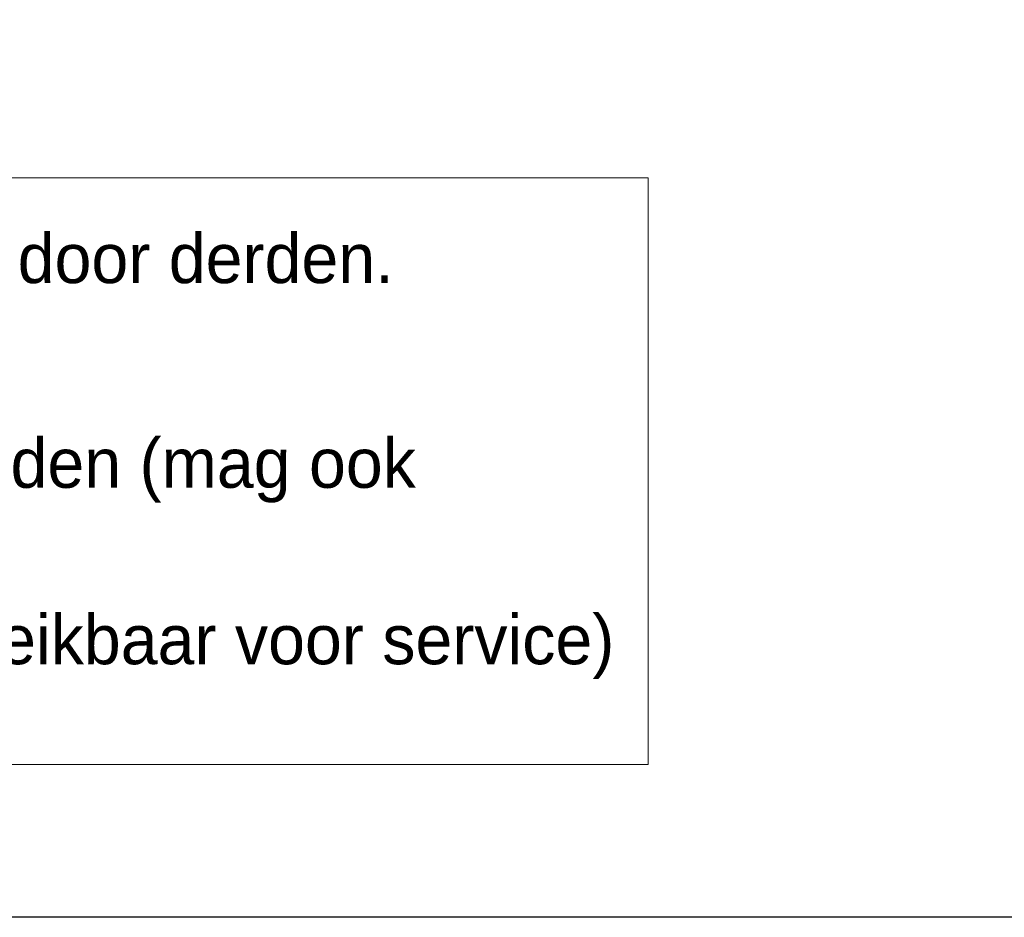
# Model space of a CAD drawing. Extents: x 50445 to 145605, y -10968 to 41989.
# Tile 28 of 256: x 54907 to 56396, y 9455 to 10813. Entities that reach past the tile are written whole.
import ezdxf

# ---------------------------------------------------------------- set-up
doc = ezdxf.new("R2010")
doc.units = 0
doc.header["$LTSCALE"] = 414.30304
doc.header["$MEASUREMENT"] = 0
doc.layers.get('0').update_dxf_attribs({"linetype": 'CONTINUOUS'})
doc.layers.add('LIJN18', color=30, linetype='CONTINUOUS', lineweight=18)

msp = doc.modelspace()

# ---------------------------------------------------------------- linework, layer by layer
msp.add_lwpolyline([(50444.8, 9454.5), (50444.8, 19729.7), (65294.8, 19729.7), (65294.8, 9454.5)], close=True)
at = {"linetype": 'Continuous', "lineweight": 0}
msp.add_lwpolyline([(55857.2, 9685.7), (52965.9, 9685.7), (52965.9, 10573.6), (55857.2, 10573.6)], close=True, dxfattribs=at)

# ---------------------------------------------------------------- texts
at = {"layer": 'LIJN18', "linetype": 'Continuous', "lineweight": 0, "char_height": 75, "width": 2507.834, "attachment_point": 1}
for s, insert in [('Potentiaalvrij contact vanuit BMI door derden.', (53448.6, 10489.3)), ('230V wandcontactdoos door derden (mag ook eventueel dubbel wcd zijn)', (53448.6, 10179.5)), ('AM-U-EV stuurkast Stöbich (bereikbaar voor service)', (53448.6, 9912.5))]:
    msp.add_mtext(s, dxfattribs=dict(at, insert=insert))

doc.saveas('drawing.dxf')
